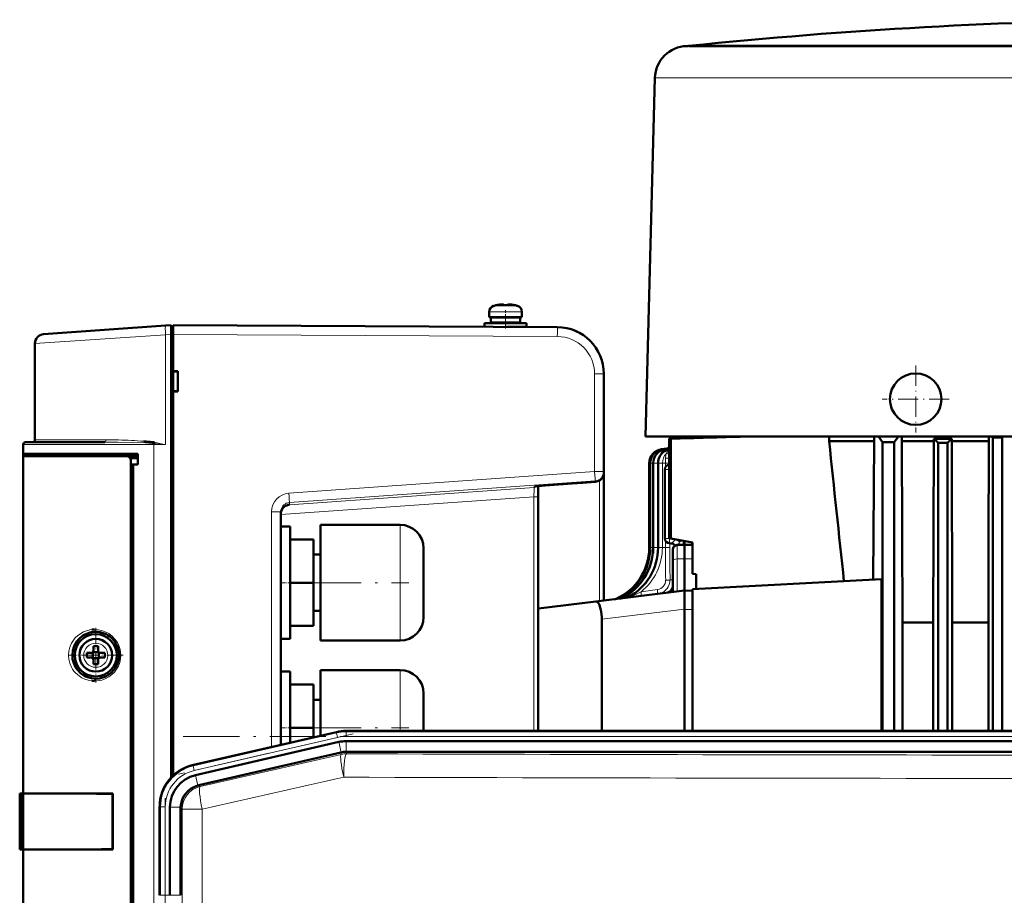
# Model space of a CAD drawing. Extents: x -1595 to 1972, y -1657 to 646.
# Tile 26 of 56: x -1323 to -1113, y 459 to 646. Entities that reach past the tile are written whole.
import ezdxf

# ---------------------------------------------------------------- set-up
doc = ezdxf.new("R2010")
doc.units = 0
doc.linetypes.add('DASHDOT', pattern=[18.5, 12, -3, 0.5, -3])

msp = doc.modelspace()

# ---------------------------------------------------------------- linework, layer by layer
at = {"color": 7, "lineweight": 50}
for p, q in [((-1180.39, 640.15), (-1180.59, 640.14)), ((-1180.13, 640.17), (-1180.39, 640.15)), ((-1180.14, 640.14), (-1161.75, 640.14)), ((-1180.13, 640.17), (-1167.8, 640.17)), ((-1167.8, 640.17), (-1079.39, 640.17)), ((-1161.75, 640.14), (-1154.11, 640.14)), ((-1154.11, 640.14), (-1090.94, 640.14)), ((-1187.38, 633.33), (-1189.39, 556.75)), ((-1221.2, 584.82), (-1221.19, 584.8)), ((-1220.04, 584.98), (-1220.21, 584.96)), ((-1219.77, 584.8), (-1219.77, 584.96)), ((-1218.77, 584.8), (-1218.77, 584.96)), ((-1218.5, 584.98), (-1218.33, 584.96)), ((-1217.35, 584.8), (-1217.34, 584.82)), ((-1222.77, 583.41), (-1222.77, 582.28)), ((-1222.77, 582.28), (-1222.77, 583.41)), ((-1215.77, 582.28), (-1215.77, 583.41)), ((-1317.91, 578.62), (-1291.87, 580.44)), ((-1291.87, 580.44), (-1290.68, 580.52)), ((-1290.68, 578.53), (-1290.68, 580.52)), ((-1208.22, 580.12), (-1290.28, 580.55)), ((-1223.77, 580.98), (-1223.77, 580.2)), ((-1219.27, 580.98), (-1223.77, 580.98)), ((-1223.77, 580.2), (-1223.77, 580.98)), ((-1222.77, 582.28), (-1219.27, 582.28)), ((-1222.42, 581.08), (-1222.42, 582.18)), ((-1222.42, 581.08), (-1222.42, 582.18)), ((-1219.27, 582.18), (-1222.42, 582.18)), ((-1219.27, 581.08), (-1222.42, 581.08)), ((-1221.27, 582.18), (-1221.27, 582.28)), ((-1221.27, 582.18), (-1221.27, 582.28)), ((-1221.27, 580.98), (-1221.27, 581.08)), ((-1221.27, 580.98), (-1221.27, 581.08)), ((-1219.27, 582.28), (-1215.77, 582.28)), ((-1216.12, 582.18), (-1219.27, 582.18)), ((-1216.12, 581.08), (-1219.27, 581.08)), ((-1214.77, 580.98), (-1219.27, 580.98)), ((-1217.27, 582.28), (-1217.27, 582.18)), ((-1217.27, 581.08), (-1217.27, 580.98)), ((-1216.12, 582.18), (-1216.12, 581.08)), ((-1214.77, 580.18), (-1214.77, 580.98)), ((-1290.28, 580.25), (-1290.68, 580.25)), ((-1290.68, 483.98), (-1290.68, 578.53)), ((-1290.28, 578.55), (-1290.28, 570.75)), ((-1214.77, 580.18), (-1219.19, 580.18)), ((-1217.27, 580.18), (-1217.27, 580.17)), ((-1319.78, 576.62), (-1319.78, 556.05)), ((-1290.28, 570.75), (-1289.28, 570.75)), ((-1290.28, 570.75), (-1290.28, 570.61)), ((-1290.28, 570.7), (-1290.28, 566.4)), ((-1290.28, 570.61), (-1289.28, 570.55)), ((-1289.28, 570.75), (-1289.28, 566.35)), ((-1198.28, 549.28), (-1198.28, 570.12)), ((-1289.28, 566.55), (-1290.28, 566.48)), ((-1290.28, 566.48), (-1290.28, 566.35)), ((-1290.28, 566.35), (-1290.28, 484.38)), ((-1289.28, 566.35), (-1290.28, 566.35)), ((-1313.87, 555.55), (-1321.78, 555.55)), ((-1304.87, 555.55), (-1313.87, 555.55)), ((-1294.36, 555.26), (-1294.74, 555.29)), ((-1294.36, 555.27), (-1294.73, 555.3)), ((-1294.69, 555.55), (-1294.31, 555.53)), ((-1168.11, 556.75), (-1189.39, 556.75)), ((-1184.33, 556.31), (-1184.33, 535.02)), ((-1183.96, 556.29), (-1184.33, 556.31)), ((-1183.96, 556.29), (-1183.96, 534.96)), ((-1172.39, 556.68), (-1172.39, 556.75)), ((-1154.75, 556.75), (-1168.11, 556.75)), ((-1134.09, 556.75), (-1154.75, 556.75)), ((-1150.19, 556.75), (-1150.19, 555.8)), ((-1140.59, 555.8), (-1150.19, 555.8)), ((-1140.59, 555.8), (-1140.75, 526.2)), ((-1140.59, 556.75), (-1140.59, 555.8)), ((-1139.66, 556.75), (-1138.76, 555.55)), ((-1138.76, 555.55), (-1136.26, 555.55)), ((-1138.76, 555.55), (-1138.76, 493.9)), ((-1135.36, 556.75), (-1136.26, 555.55)), ((-1136.26, 555.55), (-1136.26, 493.9)), ((-1134.69, 555.8), (-1134.69, 556.75)), ((-1134.69, 555.8), (-1134.5, 517.05)), ((-1127.83, 555.8), (-1134.69, 555.8)), ((-1079.39, 556.75), (-1134.09, 556.75)), ((-1127.96, 517.05), (-1127.83, 555.8)), ((-1127.83, 556.24), (-1127.83, 555.8)), ((-1127.83, 556.24), (-1124.01, 556.24)), ((-1126.89, 555.41), (-1124.89, 555.43)), ((-1126.89, 555.41), (-1126.89, 493.9)), ((-1124.89, 555.43), (-1124.89, 493.9)), ((-1124.01, 556.24), (-1124.01, 555.8)), ((-1116.05, 555.8), (-1124.01, 555.8)), ((-1123.89, 517.05), (-1124.01, 555.8)), ((-1116.12, 533.19), (-1116.05, 555.8)), ((-1116.05, 556.75), (-1116.05, 555.8)), ((-1115.52, 556.75), (-1115.26, 556.51)), ((-1113.26, 556.53), (-1115.26, 556.51)), ((-1115.26, 556.51), (-1115.26, 493.9)), ((-1113.26, 556.53), (-1113.03, 556.75)), ((-1113.26, 556.53), (-1113.26, 493.9)), ((-1322.28, 553.05), (-1322.28, 555.05)), ((-1322.28, 552.55), (-1322.28, 553.05)), ((-1297.78, 553.05), (-1322.28, 553.05)), ((-1321.98, 552.55), (-1321.98, 553.05)), ((-1297.78, 550.75), (-1297.78, 553.05)), ((-1184.87, 554.18), (-1185.95, 554.05)), ((-1184.82, 554.16), (-1185.75, 554.05)), ((-1184.44, 554.13), (-1185.12, 554.05)), ((-1184.62, 554.25), (-1184.59, 554.26)), ((-1322.28, 552.55), (-1300.22, 552.55)), ((-1322.28, 480.55), (-1322.28, 552.55)), ((-1297.78, 552.55), (-1300.22, 552.55)), ((-1297.78, 552.1), (-1299.45, 552.15)), ((-1299.28, 397.52), (-1299.28, 551.58)), ((-1188.59, 551.07), (-1188.59, 533.04)), ((-1188.38, 551.07), (-1188.38, 533.04)), ((-1187.76, 551.07), (-1187.76, 533.04)), ((-1186.71, 551.07), (-1186.71, 533.04)), ((-1297.78, 550.75), (-1299.28, 550.75)), ((-1298.78, 550.71), (-1299.28, 550.7)), ((-1299.28, 550.7), (-1299.28, 398.4)), ((-1297.78, 550.75), (-1298.78, 550.71)), ((-1298.78, 550.71), (-1298.78, 398.38)), ((-1198.28, 549.08), (-1198.28, 549.28)), ((-1198.28, 521.74), (-1198.28, 549.08)), ((-1185.24, 534.96), (-1185.24, 549.75)), ((-1184.36, 550.75), (-1184.33, 550.75)), ((-1202.78, 546.9), (-1200.13, 547.09)), ((-1212.28, 543.86), (-1212.28, 546.14)), ((-1188.59, 533.04), (-1188.59, 545.97)), ((-1212.28, 493.9), (-1212.28, 543.86)), ((-1267.28, 490.92), (-1267.28, 540.67)), ((-1267.28, 525.55), (-1267.28, 537.55)), ((-1265.28, 537.55), (-1267.28, 537.55)), ((-1267.28, 525.55), (-1267.28, 537.55)), ((-1265.28, 537.55), (-1267.28, 537.55)), ((-1267.28, 525.55), (-1267.28, 537.55)), ((-1265.28, 537.55), (-1267.28, 537.55)), ((-1267.28, 525.55), (-1267.28, 537.55)), ((-1265.28, 537.55), (-1267.28, 537.55)), ((-1267.28, 525.55), (-1267.28, 537.55)), ((-1265.28, 537.55), (-1267.28, 537.55)), ((-1265.28, 537.55), (-1265.28, 525.55)), ((-1265.28, 537.55), (-1265.28, 525.55)), ((-1265.28, 537.55), (-1265.28, 525.55)), ((-1265.28, 537.55), (-1265.28, 525.55)), ((-1265.28, 537.55), (-1265.28, 525.55)), ((-1258.78, 525.55), (-1258.78, 537.9)), ((-1258.78, 537.9), (-1241.78, 537.9)), ((-1258.78, 525.55), (-1258.78, 537.9)), ((-1258.78, 537.9), (-1241.78, 537.9)), ((-1258.78, 525.55), (-1258.78, 537.9)), ((-1258.78, 537.9), (-1241.78, 537.9)), ((-1258.78, 525.55), (-1258.78, 537.9)), ((-1258.78, 537.9), (-1241.78, 537.9)), ((-1258.78, 525.55), (-1258.78, 537.9)), ((-1258.78, 537.9), (-1241.78, 537.9)), ((-1265.28, 534.8), (-1260.28, 534.8)), ((-1265.28, 534.8), (-1260.28, 534.8)), ((-1265.28, 534.8), (-1260.28, 534.8)), ((-1265.28, 534.8), (-1260.28, 534.8)), ((-1265.28, 534.8), (-1260.28, 534.8)), ((-1260.28, 525.55), (-1260.28, 534.8)), ((-1260.28, 525.55), (-1260.28, 534.8)), ((-1260.28, 525.55), (-1260.28, 534.8)), ((-1260.28, 525.55), (-1260.28, 534.8)), ((-1260.28, 525.55), (-1260.28, 534.8)), ((-1183.96, 534.96), (-1184.33, 535.02)), ((-1183.96, 534.96), (-1179.39, 534.15)), ((-1181.08, 534.45), (-1181.09, 533.65)), ((-1179.39, 534.15), (-1179.39, 527.46)), ((-1236.78, 532.9), (-1236.78, 525.55)), ((-1236.78, 532.9), (-1236.78, 525.55)), ((-1236.78, 532.9), (-1236.78, 525.55)), ((-1236.78, 532.9), (-1236.78, 525.55)), ((-1236.78, 532.9), (-1236.78, 525.55)), ((-1183.89, 533.95), (-1184.27, 533.96)), ((-1183.59, 532.61), (-1183.59, 530.13)), ((-1182.61, 533.61), (-1181.09, 533.65)), ((-1181.09, 533.65), (-1181.09, 530.65)), ((-1179.39, 533.6), (-1181.09, 533.65)), ((-1116.12, 533.19), (-1116.12, 493.9)), ((-1258.78, 531.55), (-1260.28, 531.55)), ((-1258.78, 531.55), (-1260.28, 531.55)), ((-1258.78, 531.55), (-1260.28, 531.55)), ((-1258.78, 531.55), (-1260.28, 531.55)), ((-1258.78, 531.55), (-1260.28, 531.55)), ((-1183.59, 523.54), (-1183.59, 530.13)), ((-1181.09, 530.65), (-1181.09, 523.85)), ((-1179.39, 527.46), (-1178.59, 527.37)), ((-1139.02, 526.29), (-1179.39, 524.17)), ((-1178.59, 524.22), (-1178.59, 527.37)), ((-1139.02, 526.29), (-1139.02, 493.9)), ((-1267.28, 513.55), (-1267.28, 525.55)), ((-1267.28, 513.55), (-1267.28, 525.55)), ((-1267.28, 513.55), (-1267.28, 525.55)), ((-1267.28, 513.55), (-1267.28, 525.55)), ((-1267.28, 513.55), (-1267.28, 525.55)), ((-1260.28, 525.55), (-1265.28, 525.55)), ((-1265.28, 525.55), (-1265.28, 513.55)), ((-1260.28, 525.55), (-1265.28, 525.55)), ((-1265.28, 525.55), (-1265.28, 513.55)), ((-1260.28, 525.55), (-1265.28, 525.55)), ((-1265.28, 525.55), (-1265.28, 513.55)), ((-1260.28, 525.55), (-1265.28, 525.55)), ((-1265.28, 525.55), (-1265.28, 513.55)), ((-1260.28, 525.55), (-1265.28, 525.55)), ((-1265.28, 525.55), (-1265.28, 513.55)), ((-1260.28, 516.3), (-1260.28, 525.55)), ((-1260.28, 516.3), (-1260.28, 525.55)), ((-1260.28, 516.3), (-1260.28, 525.55)), ((-1260.28, 516.3), (-1260.28, 525.55)), ((-1260.28, 516.3), (-1260.28, 525.55)), ((-1258.78, 513.2), (-1258.78, 525.55)), ((-1258.78, 513.2), (-1258.78, 525.55)), ((-1258.78, 513.2), (-1258.78, 525.55)), ((-1258.78, 513.2), (-1258.78, 525.55)), ((-1258.78, 513.2), (-1258.78, 525.55)), ((-1236.78, 525.55), (-1236.78, 518.2)), ((-1199.98, 521.53), (-1181.09, 523.85)), ((-1183.59, 524.41), (-1183.59, 524.39)), ((-1179.39, 523.8), (-1181.09, 523.85)), ((-1181.09, 523.85), (-1181.09, 519.88)), ((-1179.39, 524.17), (-1179.39, 493.9)), ((-1199.98, 521.53), (-1212.27, 520.02)), ((-1258.78, 519.55), (-1260.28, 519.55)), ((-1258.78, 519.55), (-1260.28, 519.55)), ((-1258.78, 519.55), (-1260.28, 519.55)), ((-1258.78, 519.55), (-1260.28, 519.55)), ((-1258.78, 519.55), (-1260.28, 519.55)), ((-1181.09, 519.85), (-1181.09, 519.88)), ((-1181.09, 519.85), (-1181.09, 493.9)), ((-1198.74, 493.9), (-1198.74, 517.74)), ((-1265.28, 516.3), (-1260.28, 516.3)), ((-1265.28, 516.3), (-1260.28, 516.3)), ((-1265.28, 516.3), (-1260.28, 516.3)), ((-1265.28, 516.3), (-1260.28, 516.3)), ((-1265.28, 516.3), (-1260.28, 516.3)), ((-1127.96, 517.05), (-1134.5, 517.05)), ((-1134.5, 493.9), (-1134.5, 517.05)), ((-1127.96, 493.9), (-1127.96, 517.05)), ((-1116.12, 517.05), (-1123.89, 517.05)), ((-1123.89, 493.9), (-1123.89, 517.05)), ((-1303.4, 513.74), (-1303.36, 513.7)), ((-1265.28, 513.55), (-1267.28, 513.55)), ((-1265.28, 513.55), (-1267.28, 513.55)), ((-1265.28, 513.55), (-1267.28, 513.55)), ((-1265.28, 513.55), (-1267.28, 513.55)), ((-1265.28, 513.55), (-1267.28, 513.55)), ((-1258.78, 513.2), (-1241.78, 513.2)), ((-1258.78, 513.2), (-1241.78, 513.2)), ((-1258.78, 513.2), (-1241.78, 513.2)), ((-1258.78, 513.2), (-1241.78, 513.2)), ((-1258.78, 513.2), (-1241.78, 513.2)), ((-1307.28, 511.97), (-1307.28, 511.05)), ((-1306.28, 511.97), (-1306.28, 511.05)), ((-1307.78, 510.55), (-1308.7, 510.55)), ((-1307.78, 509.55), (-1308.7, 509.55)), ((-1307.41, 510.68), (-1307.42, 510.69)), ((-1307.41, 509.41), (-1307.42, 509.4)), ((-1306.14, 510.68), (-1307.41, 510.68)), ((-1307.41, 509.41), (-1307.41, 510.68)), ((-1306.14, 509.41), (-1307.41, 509.41)), ((-1307.28, 508.13), (-1307.28, 509.05)), ((-1306.28, 508.13), (-1306.28, 509.05)), ((-1306.13, 510.69), (-1306.14, 510.68)), ((-1306.14, 510.68), (-1306.14, 509.41)), ((-1306.14, 509.41), (-1306.13, 509.4)), ((-1305.78, 510.55), (-1304.85, 510.55)), ((-1304.85, 509.55), (-1305.78, 509.55)), ((-1258.78, 494.55), (-1258.78, 506.9)), ((-1258.78, 506.9), (-1241.78, 506.9)), ((-1267.28, 494.55), (-1267.28, 506.55)), ((-1265.28, 506.55), (-1267.28, 506.55)), ((-1265.28, 506.55), (-1265.28, 494.55)), ((-1265.28, 503.8), (-1260.28, 503.8)), ((-1260.28, 494.55), (-1260.28, 503.8)), ((-1258.78, 500.55), (-1260.28, 500.55)), ((-1236.78, 501.9), (-1236.78, 494.55)), ((-1267.28, 490.92), (-1267.28, 494.55)), ((-1260.28, 494.55), (-1265.28, 494.55)), ((-1265.28, 494.55), (-1265.28, 491.38)), ((-1260.28, 492.54), (-1260.28, 494.55)), ((-1258.78, 492.88), (-1258.78, 494.55)), ((-1236.78, 494.55), (-1236.78, 493.9)), ((-1255.4, 493.66), (-1286.17, 486.56)), ((-1255.4, 493.66), (-1285.97, 486.6)), ((-1253.32, 493.9), (-1233.05, 493.9)), ((-905.26, 493.9), (-1253.32, 493.9)), ((-920.25, 493.9), (-1233.05, 493.9)), ((-1254.91, 491.53), (-1285.48, 484.48)), ((-1253.32, 491.72), (-1233.05, 491.72)), ((-920.25, 491.72), (-1233.05, 491.72)), ((-1254.42, 489.3), (-1284.79, 482.29)), ((-1254.42, 489.3), (-1254.39, 489.3)), ((-1253.29, 489.43), (-905.28, 489.43)), ((-1323.02, 480.55), (-1323.01, 480.55)), ((-1323.02, 468.55), (-1323.02, 480.55)), ((-1323.02, 480.3), (-1323.02, 480.31)), ((-1323.02, 480.29), (-1323.02, 480.3)), ((-1323.01, 480.55), (-1322.98, 480.55)), ((-1323.01, 468.55), (-1323.01, 480.55)), ((-1322.78, 480.55), (-1322.98, 480.55)), ((-1322.78, 480.55), (-1322.78, 468.55)), ((-1322.28, 480.55), (-1322.78, 480.55)), ((-1303.1, 480.55), (-1322.28, 480.55)), ((-1321.98, 480.52), (-1322.28, 480.55)), ((-1322.28, 480.52), (-1322.28, 468.57)), ((-1322.23, 480.52), (-1322.28, 480.52)), ((-1321.85, 480.52), (-1321.92, 480.52)), ((-1321.42, 480.52), (-1321.85, 480.52)), ((-1319.65, 480.52), (-1321.42, 480.52)), ((-1312.56, 480.51), (-1319.65, 480.52)), ((-1303.1, 480.48), (-1303.21, 480.48)), ((-1303.21, 468.62), (-1303.21, 480.48)), ((-1303.1, 480.55), (-1303.1, 468.55)), ((-1293.14, 477.79), (-1293.14, 477.7)), ((-1293.14, 477.79), (-1293.14, 477.59)), ((-1293.14, 477.59), (-1293.14, 458.79)), ((-1290.95, 477.59), (-1290.95, 458.79)), ((-1288.66, 477.41), (-1288.66, 477.59)), ((-1288.66, 477.41), (-1288.66, 458.79)), ((-1323.02, 468.79), (-1323.02, 468.8)), ((-1323.02, 468.55), (-1323.01, 468.55)), ((-1323.01, 468.55), (-1322.98, 468.55)), ((-1323.01, 468.55), (-1322.98, 468.55)), ((-1322.78, 468.55), (-1322.98, 468.55)), ((-1322.78, 468.55), (-1322.28, 468.55)), ((-1322.28, 468.57), (-1322.24, 468.57)), ((-1322.28, 468.55), (-1321.98, 468.57)), ((-1303.1, 468.55), (-1322.28, 468.55)), ((-1322.28, 396.55), (-1322.28, 468.55)), ((-1321.92, 468.57), (-1321.85, 468.57)), ((-1321.85, 468.57), (-1321.42, 468.57)), ((-1321.42, 468.57), (-1319.65, 468.58)), ((-1319.65, 468.58), (-1318.67, 468.58)), ((-1316.17, 468.58), (-1313.93, 468.58)), ((-1311.56, 468.59), (-1308.01, 468.6)), ((-1305.55, 468.61), (-1303.1, 468.62)), ((-1303.21, 468.62), (-1303.1, 468.62))]:
    msp.add_line(p, q, dxfattribs=at)
at = {"color": 7, "lineweight": 18}
for p, q in [((-1180.26, 640.14), (-1180.59, 640.14)), ((-1179.91, 640.15), (-1180.39, 640.15)), ((-1180.14, 640.14), (-1180.26, 640.14)), ((-1168.02, 640.15), (-1179.91, 640.15)), ((-978.39, 640.15), (-1168.02, 640.15)), ((-1187.13, 633.32), (-1166.7, 633.32)), ((-1166.7, 633.32), (-1091.24, 633.32)), ((-1221.85, 584.65), (-1221.84, 584.65)), ((-1219.27, 584.65), (-1221.84, 584.65)), ((-1219.25, 584.65), (-1219.27, 584.65)), ((-1216.7, 584.65), (-1219.25, 584.65)), ((-1222.77, 583.41), (-1222.77, 583.41)), ((-1219.27, 583.41), (-1222.77, 583.41)), ((-1219.24, 583.41), (-1219.27, 583.41)), ((-1215.77, 583.41), (-1219.24, 583.41)), ((-1291.87, 578.44), (-1319.78, 576.62)), ((-1290.68, 578.53), (-1291.87, 578.44)), ((-1291.87, 555.05), (-1291.87, 578.44)), ((-1290.68, 578.55), (-1290.28, 578.55)), ((-1290.28, 578.55), (-1208.22, 578.12)), ((-1200.26, 570.12), (-1198.28, 570.12)), ((-1200.26, 549.28), (-1200.26, 570.12)), ((-1311.73, 556.05), (-1319.78, 556.05)), ((-1304.64, 556.05), (-1311.73, 556.05)), ((-1322.28, 555.05), (-1314.24, 555.05)), ((-1314.24, 555.05), (-1294.37, 555.05)), ((-1291.87, 555.05), (-1294.37, 555.05)), ((-1294.37, 394.05), (-1294.37, 555.05)), ((-1185.99, 553.15), (-1185.9, 553.12)), ((-1185.75, 554.05), (-1185.95, 554.05)), ((-1185.12, 554.05), (-1185.75, 554.05)), ((-1184.56, 554.05), (-1185.12, 554.05)), ((-1184.96, 554.15), (-1184.87, 554.18)), ((-1184.74, 554.1), (-1184.67, 554.14)), ((-1184.43, 554.13), (-1184.44, 554.13)), ((-1184.34, 554), (-1184.33, 554.02)), ((-1188.59, 551.07), (-1188.38, 551.07)), ((-1188.38, 551.07), (-1187.76, 551.07)), ((-1187.76, 551.07), (-1186.83, 551.07)), ((-1186.83, 551.07), (-1186.71, 551.07)), ((-1186.83, 533.04), (-1186.83, 551.07)), ((-1186.71, 551.07), (-1185.78, 551.07)), ((-1185.78, 551.07), (-1185.1, 551.07)), ((-1185.78, 533.04), (-1185.78, 551.07)), ((-1185.1, 551.07), (-1185.1, 552.12)), ((-1185.1, 550.25), (-1185.1, 551.07)), ((-1185.1, 551.07), (-1184.33, 551.07)), ((-1265.55, 544.66), (-1200.26, 549.28)), ((-1198.28, 549.28), (-1200.26, 549.28)), ((-1185.1, 549.75), (-1185.24, 549.75)), ((-1184.33, 549.75), (-1185.1, 549.75)), ((-1265.42, 542.67), (-1200.13, 547.29)), ((-1200.13, 547.09), (-1202.78, 546.9)), ((-1200.13, 547.29), (-1200.13, 547.09)), ((-1199.22, 547.38), (-1199.22, 521.62)), ((-1213.2, 545.85), (-1265.42, 542.2)), ((-1213.2, 546.02), (-1213.2, 545.85)), ((-1213.21, 543.86), (-1267.28, 540.08)), ((-1265.47, 542.66), (-1265.42, 542.67)), ((-1265.42, 542.2), (-1265.42, 542.67)), ((-1212.28, 543.86), (-1213.21, 543.86)), ((-1213.21, 543.86), (-1213.21, 493.9)), ((-1269.26, 490.46), (-1269.26, 540.67)), ((-1269.26, 540.67), (-1267.28, 540.67)), ((-1241.78, 525.55), (-1241.78, 537.9)), ((-1241.78, 525.55), (-1241.78, 537.9)), ((-1241.78, 525.55), (-1241.78, 537.9)), ((-1241.78, 525.55), (-1241.78, 537.9)), ((-1241.78, 525.55), (-1241.78, 537.9)), ((-1184.74, 534.96), (-1185.24, 534.96)), ((-1185.1, 533.04), (-1185.1, 534.46)), ((-1184.27, 534.96), (-1184.74, 534.96)), ((-1184.27, 534.96), (-1184.27, 535.01)), ((-1184.27, 534.96), (-1183.91, 534.95)), ((-1182.45, 533.61), (-1182.15, 534.26)), ((-1182.44, 534.69), (-1182.1, 534.46)), ((-1182.15, 534.26), (-1182.1, 534.46)), ((-1182.15, 534.26), (-1182.15, 534.22)), ((-1182.06, 534.62), (-1182.1, 534.46)), ((-1181.37, 534.5), (-1181.37, 534.44)), ((-1179.55, 533.61), (-1179.55, 534.18)), ((-1188.59, 533.04), (-1188.38, 533.04)), ((-1188.38, 533.04), (-1187.76, 533.04)), ((-1187.76, 533.04), (-1186.83, 533.04)), ((-1186.83, 533.04), (-1186.71, 533.04)), ((-1186.71, 533.04), (-1185.78, 533.04)), ((-1185.78, 533.04), (-1185.1, 533.04)), ((-1185.1, 533.04), (-1184.18, 533.04)), ((-1184.18, 533.96), (-1184.18, 533.04)), ((-1183.14, 533.51), (-1183.13, 533.45)), ((-1182.61, 533.61), (-1182.61, 530.63)), ((-1182.61, 530.63), (-1181.09, 530.65)), ((-1182.61, 530.63), (-1182.61, 523.66)), ((-1179.39, 530.63), (-1181.09, 530.65)), ((-1241.78, 525.55), (-1241.78, 513.2)), ((-1241.78, 525.55), (-1241.78, 513.2)), ((-1241.78, 525.55), (-1241.78, 513.2)), ((-1241.78, 525.55), (-1241.78, 513.2)), ((-1241.78, 525.55), (-1241.78, 513.2)), ((-1186.85, 524.06), (-1190.34, 523.62)), ((-1195.09, 522.21), (-1195.35, 522.15)), ((-1191.45, 523.48), (-1191.59, 523.47)), ((-1191.59, 523.47), (-1191.58, 523.39)), ((-1198.74, 517.74), (-1181.09, 519.88)), ((-1179.39, 519.8), (-1181.09, 519.85)), ((-1306.75, 512.62), (-1306.78, 512.62)), ((-1309.35, 510.07), (-1309.35, 510.05)), ((-1304.2, 510.02), (-1304.2, 510.05)), ((-1306.8, 507.48), (-1306.78, 507.48)), ((-1241.78, 494.55), (-1241.78, 506.9)), ((-1241.78, 494.55), (-1241.78, 493.9)), ((-1255.36, 493.48), (-1285.98, 486.41)), ((-1255.13, 492.51), (-1285.76, 485.44)), ((-1255.36, 493.48), (-1255.4, 493.66)), ((-1255.36, 493.48), (-1255.13, 492.51)), ((-1253.32, 493.71), (-1253.32, 493.9)), ((-1253.32, 493.71), (-1253.32, 492.72)), ((-1253.32, 493.71), (-905.26, 493.71)), ((-1253.32, 492.72), (-905.26, 492.72)), ((-1254.39, 489.3), (-1254.91, 491.53)), ((-1253.32, 489.43), (-1253.32, 491.72)), ((-1254.37, 488.87), (-1254.42, 489.3)), ((-1253.29, 489.43), (-1253.24, 489)), ((-1286.17, 486.56), (-1285.98, 486.41)), ((-1285.76, 485.44), (-1285.98, 486.41)), ((-1284.96, 482.24), (-1285.48, 484.48)), ((-1284.79, 482.29), (-1284.47, 482.03)), ((-1322.98, 480.55), (-1322.98, 468.55)), ((-1292.95, 477.65), (-1293.14, 477.79)), ((-1292.95, 477.65), (-1292.95, 458.79)), ((-1292.95, 477.65), (-1291.95, 477.65)), ((-1291.95, 477.65), (-1291.95, 458.79)), ((-1288.66, 477.59), (-1290.95, 477.59)), ((-1288.34, 477.16), (-1288.66, 477.41)), ((-1288.34, 454.66), (-1288.34, 477.16)), ((-1284.04, 477.16), (-1288.34, 477.16)), ((-1284.04, 477.16), (-1284.04, 454.72)), ((-1292.95, 458.79), (-1293.14, 458.79)), ((-1292.95, 458.79), (-1291.95, 458.79)), ((-1290.95, 458.79), (-1291.95, 458.79)), ((-1288.66, 458.79), (-1290.95, 458.79))]:
    msp.add_line(p, q, dxfattribs=at)
at = {"color": 7, "linetype": 'DASHDOT', "lineweight": 18, "ltscale": 0.000932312}
msp.add_line((-1220.27, 584.99), (-1220.27, 584.95), dxfattribs=at)
at = {"color": 7, "linetype": 'DASHDOT', "lineweight": 18, "ltscale": 0.000656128}
msp.add_line((-1220.27, 584.95), (-1220.27, 584.98), dxfattribs=at)
at = {"color": 7, "linetype": 'DASHDOT', "lineweight": 18, "ltscale": 0.000671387}
msp.add_line((-1218.27, 584.95), (-1218.27, 584.98), dxfattribs=at)
at = {"color": 7, "linetype": 'DASHDOT', "lineweight": 18, "ltscale": 0.000779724}
msp.add_line((-1218.27, 584.95), (-1218.27, 584.98), dxfattribs=at)
at = {"color": 7, "linetype": 'DASHDOT', "lineweight": 18, "ltscale": 0.097174}
msp.add_line((-1219.27, 579.84), (-1219.27, 583.73), dxfattribs=at)
at = {"color": 7, "linetype": 'DASHDOT', "lineweight": 18, "ltscale": 0.033014}
msp.add_line((-1219.27, 582.29), (-1219.27, 580.97), dxfattribs=at)
at = {"color": 7, "linetype": 'DASHDOT', "lineweight": 18, "ltscale": 0.023296}
msp.add_line((-1219.27, 581.05), (-1219.27, 580.12), dxfattribs=at)
at = {"color": 7, "linetype": 'DASHDOT', "lineweight": 18, "ltscale": 0.012015}
msp.add_line((-1290.24, 578.55), (-1290.72, 578.55), dxfattribs=at)
at = {"color": 7, "linetype": 'DASHDOT', "lineweight": 18, "ltscale": 0.3575}
msp.add_line((-1131.69, 571.9), (-1131.69, 557.6), dxfattribs=at)
at = {"color": 7, "linetype": 'DASHDOT', "lineweight": 18, "ltscale": 0.357498}
msp.add_line((-1124.54, 564.75), (-1138.84, 564.75), dxfattribs=at)
at = {"color": 7, "linetype": 'DASHDOT', "lineweight": 18, "ltscale": 0.387943}
msp.add_line((-1187.59, 531.75), (-1187.59, 547.26), dxfattribs=at)
at = {"color": 7, "linetype": 'DASHDOT', "lineweight": 18, "ltscale": 0.060016}
for p, q in [((-1265.08, 525.55), (-1267.48, 525.55)), ((-1265.08, 494.55), (-1267.48, 494.55))]:
    msp.add_line(p, q, dxfattribs=at)
at = {"color": 7, "linetype": 'DASHDOT', "lineweight": 18}
for p, q in [((-1262.13, 525.55), (-1239.93, 525.55)), ((-1262.13, 494.55), (-1239.93, 494.55)), ((-1251.81, 493.27), (-1289.08, 484.67)), ((-1288.12, 492.72), (-870.45, 492.72)), ((-1291.95, 479.53), (-1291.95, 456.9))]:
    msp.add_line(p, q, dxfattribs=at)
at = {"color": 7, "linetype": 'DASHDOT', "lineweight": 18, "ltscale": 0.2925}
msp.add_line((-1306.78, 515.9), (-1306.78, 504.2), dxfattribs=at)
at = {"color": 7, "linetype": 'DASHDOT', "lineweight": 18, "ltscale": 0.292502}
msp.add_line((-1300.93, 510.05), (-1312.63, 510.05), dxfattribs=at)
at = {"color": 7, "lineweight": 50}
for points in [[(-1219.77, 584.96), (-1219.77, 584.96), (-1219.77, 584.96), (-1219.78, 584.97), (-1219.8, 584.97), (-1219.86, 584.98), (-1220.27, 584.96)], [(-1219.77, 584.96), (-1219.77, 584.96), (-1219.77, 584.96), (-1219.78, 584.97), (-1219.79, 584.97), (-1219.82, 584.98)], [(-1218.77, 584.96), (-1218.77, 584.96), (-1218.77, 584.96), (-1218.77, 584.97), (-1218.75, 584.97), (-1218.67, 584.98)], [(-1218.77, 584.96), (-1218.77, 584.96), (-1218.77, 584.96), (-1218.76, 584.97), (-1218.74, 584.97), (-1218.69, 584.98), (-1218.55, 584.98), (-1218.27, 584.96)], [(-1299.28, 551.58), (-1299.3, 551.8), (-1299.38, 552.02), (-1299.5, 552.21), (-1299.67, 552.37), (-1299.87, 552.48), (-1300.22, 552.55)], [(-1213.03, 546.06), (-1210.79, 546.28), (-1205.03, 546.73), (-1202.78, 546.9)], [(-1267.28, 540.18), (-1267.25, 540.47), (-1267.19, 540.75), (-1266.96, 541.25), (-1266.76, 541.53), (-1266.53, 541.75)], [(-1183.79, 533.94), (-1183.45, 533.82), (-1183.2, 533.61), (-1183.11, 533.46)], [(-1199.98, 521.53), (-1199.84, 521.52), (-1199.69, 521.46), (-1199.54, 521.32), (-1199.39, 521.12), (-1199.24, 520.84), (-1199.11, 520.49), (-1198.97, 519.99), (-1198.86, 519.43), (-1198.75, 518.22), (-1198.74, 517.74)], [(-1307.64, 515.52), (-1307.21, 515.55), (-1307.02, 515.55)], [(-1307.02, 504.55), (-1307.58, 504.57), (-1307.64, 504.58)], [(-1303.21, 480.48), (-1315.71, 480.51), (-1322.23, 480.52)], [(-1303.1, 480.48), (-1312.52, 480.51), (-1320.06, 480.52), (-1321.92, 480.52)], [(-1322.24, 468.57), (-1315.29, 468.58), (-1303.21, 468.62)], [(-1321.98, 468.57), (-1321.96, 468.57), (-1321.35, 468.57), (-1315.95, 468.58), (-1303.1, 468.62)]]:
    msp.add_lwpolyline(points, dxfattribs=at)
at = {"color": 7, "lineweight": 18}
for points in [[(-1294.73, 555.3), (-1296.15, 555.38), (-1298.93, 555.48), (-1301.98, 555.53), (-1304.86, 555.55)], [(-1185.19, 553.83), (-1184.87, 553.96), (-1184.58, 554.04), (-1184.56, 554.05)], [(-1184.81, 554.16), (-1184.81, 554.16), (-1184.81, 554.16), (-1184.82, 554.16), (-1184.9, 554.12), (-1185.06, 554.06)], [(-1184.58, 554.22), (-1184.5, 554.26), (-1184.49, 554.26), (-1184.48, 554.26), (-1184.48, 554.26), (-1184.48, 554.26), (-1184.49, 554.26), (-1184.49, 554.25), (-1184.67, 554.14)], [(-1184.56, 554.05), (-1184.46, 554.1), (-1184.44, 554.12), (-1184.43, 554.13), (-1184.43, 554.13), (-1184.43, 554.13), (-1184.43, 554.13)], [(-1202.78, 546.9), (-1210.95, 546.27), (-1212.9, 546.07), (-1213.16, 546.04), (-1213.19, 546.03), (-1213.2, 546.03), (-1213.2, 546.02), (-1213.2, 546.02), (-1213.2, 546.02)], [(-1213.2, 545.85), (-1213.2, 545.85), (-1213.2, 545.85), (-1213.19, 545.81), (-1213.18, 545.49), (-1213.21, 543.86)], [(-1183.84, 533.95), (-1183.71, 534.02), (-1183.61, 534.14), (-1182.95, 534.78)], [(-1182.85, 534.76), (-1182.37, 534.44), (-1182.15, 534.26)], [(-1182.15, 534.22), (-1182.04, 534.3), (-1181.73, 534.4), (-1181.37, 534.44)], [(-1184.16, 526.13), (-1184.2, 525.63), (-1184.32, 525.14), (-1184.53, 524.67), (-1184.76, 524.32), (-1185.05, 523.99), (-1185.41, 523.69), (-1185.82, 523.44), (-1186.3, 523.25), (-1186.8, 523.15)], [(-1185.08, 526.08), (-1184.28, 526.11), (-1184.19, 526.12), (-1184.16, 526.13)], [(-1183.59, 526.13), (-1183.71, 526.18), (-1183.83, 526.17), (-1184.16, 526.13)], [(-1193.08, 522.44), (-1192.3, 522.68), (-1191.39, 523.08), (-1190.34, 523.62)], [(-1190.34, 523.62), (-1190.29, 523.04), (-1190.28, 522.8), (-1190.28, 522.74), (-1190.29, 522.72), (-1190.29, 522.72), (-1190.29, 522.72), (-1190.29, 522.72)], [(-1186.85, 524.06), (-1186.8, 523.46), (-1186.79, 523.24), (-1186.79, 523.16), (-1186.8, 523.15), (-1186.8, 523.15), (-1186.8, 523.15), (-1186.8, 523.15)], [(-1194.49, 522.26), (-1193.92, 522.41), (-1192.94, 522.79), (-1191.69, 523.41), (-1191.59, 523.47)], [(-1310.71, 514.19), (-1309.98, 514.72), (-1309.41, 515.02), (-1308.76, 515.27), (-1308.04, 515.46), (-1307.64, 515.52)], [(-1307.02, 515.55), (-1306.26, 515.5), (-1305.49, 515.34), (-1304.74, 515.07), (-1304.02, 514.69), (-1303.33, 514.18)], [(-1310.71, 505.91), (-1311.1, 506.28), (-1311.44, 506.67), (-1311.73, 507.07), (-1311.97, 507.49), (-1312.34, 508.33), (-1312.55, 509.2), (-1312.61, 510.07), (-1312.54, 510.95), (-1312.32, 511.81), (-1311.95, 512.66), (-1311.7, 513.07), (-1311.41, 513.47), (-1311.08, 513.84), (-1310.71, 514.19)], [(-1303.33, 514.18), (-1302.68, 513.52), (-1302.15, 512.75), (-1301.94, 512.34), (-1301.76, 511.91), (-1301.58, 511.3), (-1301.47, 510.68), (-1301.43, 510.05)], [(-1301.43, 510.05), (-1301.49, 509.26), (-1301.66, 508.48), (-1301.94, 507.75), (-1302.32, 507.07), (-1302.78, 506.46), (-1303.32, 505.92)], [(-1307.64, 504.58), (-1308.41, 504.72), (-1309.1, 504.94), (-1309.72, 505.23), (-1310, 505.39), (-1310.71, 505.91)], [(-1303.32, 505.92), (-1304.01, 505.42), (-1304.74, 505.03), (-1305.51, 504.76), (-1306.08, 504.63), (-1307.02, 504.55)]]:
    msp.add_lwpolyline(points, dxfattribs=at)
at = {"color": 7, "lineweight": 50}
msp.add_circle((-1306.78, 510.05), 4.5, dxfattribs=at)
for centre, radius, start, end in [((-1071.21, -410.08), 1055.88, 90.44367, 95.92084), ((-1180.38, 633.15), 7, 91.6971, 178.5002), ((-1221.47, 583.41), 1.3, 106.6015, 180), ((-1221.47, 583.41), 1.3, 106.6015, 180), ((-1219.27, 576.03), 9, 102.3778, 106.6015), ((-1219.27, 576.03), 9, 102.3778, 106.6015), ((-1219.27, 576.02), 8.99, 96.3897, 102.3492), ((-1219.27, 576.03), 8.99, 96.3893, 102.3497), ((-1219.27, 576.03), 8.99, 96.3893, 102.3497), ((-1219.27, 576.02), 8.99, 96.3897, 102.3492), ((-1219.84, 581.17), 3.82, 92.3233, 96.5681), ((-1219.27, 574.92), 9.9, 89.9998, 92.8943), ((-1219.27, 574.92), 9.9, 89.9998, 92.8943), ((-1219.27, 574.92), 9.9, 89.9998, 92.8943), ((-1219.27, 574.91), 9.9, 90, 92.1365), ((-1219.27, 574.91), 9.9, 87.106, 89.9999), ((-1219.27, 574.91), 9.9, 87.106, 89.9999), ((-1219.27, 574.91), 9.9, 87.106, 89.9999), ((-1219.27, 576.03), 8.99, 77.6503, 83.6107), ((-1219.27, 576.03), 8.99, 77.6503, 83.6107), ((-1219.27, 576.03), 8.99, 77.6503, 83.6107), ((-1219.27, 576.03), 8.99, 77.6503, 83.6107), ((-1219.27, 576.03), 9, 73.3984, 77.6222), ((-1217.07, 583.41), 1.3, 0, 73.3984), ((-1317.78, 576.62), 2, 94, 180), ((-1208.28, 570.12), 10, 0, 89.7), ((-1208.29, 570.1), 10.02, 64.3266, 68.2302), ((-1131.69, 564.75), 5.5, 0, 180), ((-1131.69, 564.75), 5.5, 180, 359.9646), ((-1321.78, 555.05), 0.5, 90, 180), ((-1320.28, 556.05), 0.5, 270, 360), ((-1299.06, 524.27), 31.58, 82.0417, 85.3768), ((-1297.49, 555.92), 2.82, 347.1582, 352.5237), ((-1297.47, 555.94), 2.81, 346.8887, 352.07), ((-1295.06, 552.03), 3.54, 77.9977, 83.9785), ((-1297.48, 555.99), 3.21, 346.8919, 351.6715), ((-1297.38, 555.99), 3.1, 346.5612, 350.7328), ((-730.97, -13935.76), 14499.16, 91.73595, 91.791814), ((-718.85, -14327.5), 14891.09, 91.745328, 91.791288), ((-867.98, -10031.04), 10592.05, 91.624344, 91.70951), ((11782.29, 1910.93), 13003.28, 185.981916, 186.114517), ((-1150.31, 529.49), 34.94, 47.9038, 49.9637), ((-1086.66, 514.59), 55.94, 131.8904, 133.1128), ((-1185.59, 551.07), 3, 96.9967, 180.0001), ((-1185.38, 551.07), 3, 97.0015, 180.0001), ((-1184.76, 551.07), 3, 96.9999, 180.0001), ((-1183.71, 551.07), 3, 101.853, 180), ((-1184.19, 551.84), 2.23, 116.731, 143.9114), ((-1184.99, 555.16), 0.989, 276.9448, 293.4391), ((-1184.92, 555.1), 0.946, 276.7869, 292.0464), ((-1183.5, 551.97), 2.54, 109.0895, 119.9061), ((-1183.62, 552.27), 2.22, 108.6006, 116.8622), ((-1184.56, 555.07), 0.946, 277.0121, 283.9512), ((-1200.28, 549.08), 2, 274.0921, 359.9969), ((-1184.24, 549.75), 1, 97, 179.9999), ((-1265.25, 540.18), 2.03, 129.2225, 179.8948), ((-1265.25, 540.19), 2.02, 94.7599, 129.3411), ((-1241.78, 532.9), 5, 0, 90), ((-1241.78, 532.9), 5, 0, 90), ((-1241.78, 532.9), 5, 0, 90), ((-1241.78, 532.9), 5, 0, 90), ((-1241.78, 532.9), 5, 0, 90), ((-1184.24, 534.96), 1, 179.9996, 268), ((-1200.59, 533.04), 12, 294.3409, 360), ((-1200.38, 533.04), 12, 294.7909, 359.9999), ((-1199.76, 533.04), 12, 296.0356, 359.9999), ((-1198.71, 533.04), 12, 297.9719, 359.9999), ((-1183.93, 532.99), 0.956, 81.7077, 87.9899), ((-1182.59, 532.61), 1, 91.5, 180), ((-1185.31, 525.27), 1.93, 277.1206, 332.8838), ((-1184.59, 524.43), 1, 277, 360), ((-1196.05, 523.02), 1, 277.0158, 294.3402), ((-1195.77, 523.06), 1, 277.3444, 294.748), ((-1194.93, 523.16), 1.01, 277.6745, 295.9851), ((-1193.55, 523.33), 1, 277.4548, 297.9765), ((-1241.78, 518.2), 5, 270, 360), ((-1241.78, 518.2), 5, 270, 360), ((-1241.78, 518.2), 5, 270, 360), ((-1241.78, 518.2), 5, 270, 360), ((-1241.78, 518.2), 5, 270, 360), ((-1306.78, 510.05), 5, 90, 180), ((-1306.77, 510.05), 5, 113.356, 152.5217), ((-1306.78, 510.05), 3.5, 180, 90), ((-1306.78, 510.05), 3.5, 90, 180), ((-1306.77, 510.05), 5, 47.5244, 90.0022), ((-1306.78, 510.05), 5, 270, 46.8741), ((-1307.78, 511.05), 0.5, 270, 0), ((-1306.78, 494.84), 17.14, 89.9996, 91.6715), ((-1306.77, 494.88), 17.1, 88.3267, 90.0022), ((-1305.78, 511.05), 0.5, 180, 270), ((-1306.76, 510.05), 5.02, 180.0207, 189.2982), ((-1306.78, 510.05), 5, 189.3094, 270), ((-1291.57, 510.05), 17.13, 178.3286, 181.6729), ((-1307.78, 509.05), 0.5, 0, 90), ((-1305.78, 509.05), 0.5, 90, 180), ((-1321.95, 510.05), 17.1, 359.9978, 1.6733), ((-1321.95, 510.05), 17.1, 358.3267, 0.0022), ((-1306.77, 510.05), 5, 207.1861, 246.7), ((-1306.78, 525.26), 17.14, 268.3285, 270.0004), ((-1306.77, 525.22), 17.1, 269.9978, 271.6733), ((-1241.78, 501.9), 5, 0, 90), ((-1253.32, 484.65), 9.25, 90.0004, 102.9992), ((-1253.32, 484.65), 9.25, 90.0004, 102.9992), ((-1253.32, 484.65), 7.06, 90.0004, 102.9993), ((-1284.14, 477.8), 8.99, 102.9916, 180.0084), ((-1283.89, 477.59), 7.06, 102.9968, 180.0034), ((-1283.66, 477.41), 5.01, 105.1072, 177.8928), ((-1314.66, -1628.69), 2109.2, 89.68608, 89.943)]:
    msp.add_arc(centre, radius, start, end, dxfattribs=at)
at = {"color": 7, "lineweight": 18}
for centre, radius, start, end in [((-1187.13, 638.61), 5.28, 267.2592, 269.9968), ((-1208.26, 570.12), 8, 359.9985, 89.7014), ((-1305.49, 556.03), 0.852, 337.0771, 1.532), ((-1304.49, 440.41), 115.64, 87.365, 90.0726), ((-1302.41, 486.3), 69.7, 85.1476, 87.3411), ((-1325.07, 195.02), 361.55, 84.7305, 85.1277), ((-1326.54, 370.14), 188.13, 79.3785, 80.1373), ((-1185.59, 551.07), 3, 96.9872, 180.0006), ((-1183.83, 551.07), 3, 136.1182, 180.0006), ((-1183.03, 551.98), 3.18, 158.3504, 162.5528), ((-1182.78, 551.07), 3, 136.1102, 180.0006), ((-1181.77, 552.13), 3.34, 162.2079, 180.2458), ((-1183.22, 551.98), 2.08, 122.0844, 145.8521), ((-1180.22, 568.58), 16.13, 252.9656, 255.2394), ((-1185, 554.68), 0.631, 291.3631, 301.1905), ((-1184.58, 554.91), 0.861, 271.2439, 287.1499), ((-1185.12, 574.82), 22.7, 270.0476, 272.0052), ((-1200.28, 549.08), 2, 274.0716, 359.9957), ((-1265.26, 540.67), 4, 94.071, 179.9816), ((-1265.28, 540.67), 2, 95.7068, 167.971), ((-1265.27, 540.67), 2, 167.9712, 179.9968), ((-1183.47, 534.23), 1.31, 331.8954, 359.1744), ((-1195.07, 534.29), 13.7, 357.2699, 0.6151), ((-1198.83, 533.04), 12, 307.07, 0.0003), ((-1197.78, 533.04), 12, 308.2969, 0.0003), ((79.74, 532.76), 1264.84, 179.98714, 180.30252), ((53.68, 532.74), 1237.85, 179.98613, 180.3061), ((-1183.94, 532.96), 0.985, 31.1334, 87.8346), ((-1183.89, 534.23), 0.281, 269.5632, 280.567), ((-1183.93, 532.96), 0.983, 31.1504, 87.8165), ((-1183.92, 532.96), 0.994, 31.7112, 85.4861), ((-1183.94, 532.96), 0.986, 31.0957, 81.589), ((-1187.11, 526.07), 2.02, 277.1871, 0.3006), ((-1197.43, 530.29), 8.38, 282.3521, 285.488), ((-1197.09, 530), 8.05, 284.422, 291.3016), ((-1198.38, 533.43), 11.71, 291.0497, 294.1151), ((-1306.06, 515.55), 0.961, 179.819, 191.8718), ((-1306.78, 510.05), 2.57, 90, 179.4706), ((-1306.78, 510.05), 2.57, 360, 89.4706), ((-1306.78, 510.05), 2.57, 180, 269.4706), ((-1306.78, 510.05), 2.57, 270, 359.4706), ((-1306.06, 504.55), 0.961, 168.1213, 180.1745), ((-1253.32, 484.65), 9.06, 90.0004, 102.9992), ((-1253.32, 484.67), 8.05, 89.9878, 103.0122), ((-13950.42, 56259.53), 57197.52, 282.793761, 282.824689), ((-1079.29, 56138.04), 55649.31, 269.820896, 270.179106), ((-1283.96, 477.65), 8.99, 102.9997, 180.0003), ((-1283.96, 477.65), 7.99, 102.9916, 180.0084), ((-13988.95, 56617.6), 57560.09, 282.7515782, 282.7824028), ((-1079.29, 56513.3), 56029.56, 269.821504, 270.178498)]:
    msp.add_arc(centre, radius, start, end, dxfattribs=at)
for centre, major_axis, ratio, start_param, end_param in [((-1291.73, 578.44), (0.14, -2), 0.069587, 3.141593, 4.707523), ((-1208.23, 578.12), (0.01, 2), 0.005236, 4.712416, 6.283185), ((-1304.87, 556.05), (0.003, -0.5), 0.475365, 0.000398, 0.781127), ((-1294.33, 555.05), (0, 0.5), 0.069756, 1.11263, 1.570796), ((-1200.28, 549.28), (-0.14, 2), 0.005223, 3.15415, 4.71202), ((-1200.28, 549.28), (2, 0), 0.999921, 4.783073, 6.283185), ((-1184.24, 549.75), (0.122, -0.993), 0.03464, 3.141593, 4.164307), ((-1265.56, 544.66), (-0.14, 2), 0.005223, 3.15415, 4.71202), ((-1213.28, 546.85), (1, 0), 0.999921, 4.783073, 5.445421), ((-1213.28, 547.02), (1, 0), 0.999921, 4.783073, 5.008188), ((-1184.24, 534.96), (0.035, 0.999), 0.034878, 1.572014, 3.141593), ((-1182.59, 530.13), (1, 0), 0.5, 1.596976, 3.141593), ((-1306.78, 515.55), (0, -0.5), 0.491593, 5.125284, 6.283349), ((-1306.78, 504.55), (0, -0.5), 0.491581, 3.141486, 4.299582), ((-1253.24, 484), (1.11, -4.88), 0.116076, 3.167951, 4.685971), ((-1253.24, 484), (4.97, 0.57), 0.999653, 1.457389, 1.684204), ((-1253.24, 484), (-0.02, -5), 0.119003, 3.16796, 4.712762), ((-1283.34, 477.16), (3.11, 3.91), 0.999441, 0.899117, 2.242476), ((-1283.34, 477.16), (1.11, -4.88), 0.136195, 3.168019, 4.681472)]:
    msp.add_ellipse(centre, major_axis=major_axis, ratio=ratio, start_param=start_param, end_param=end_param, dxfattribs=at)
at = {"color": 7, "lineweight": 50}
for centre, major_axis, ratio, start_param, end_param in [((-1290.29, 578.55), (-0.01, -2), 0.005236, 1.570824, 3.141593), ((-1253.29, 484.43), (4.97, 0.57), 0.999653, 1.457389, 1.679108), ((-1283.67, 477.41), (3.11, 3.91), 0.999441, 0.899117, 0.934706)]:
    msp.add_ellipse(centre, major_axis=major_axis, ratio=ratio, start_param=start_param, end_param=end_param, dxfattribs=at)

doc.saveas('drawing.dxf')
